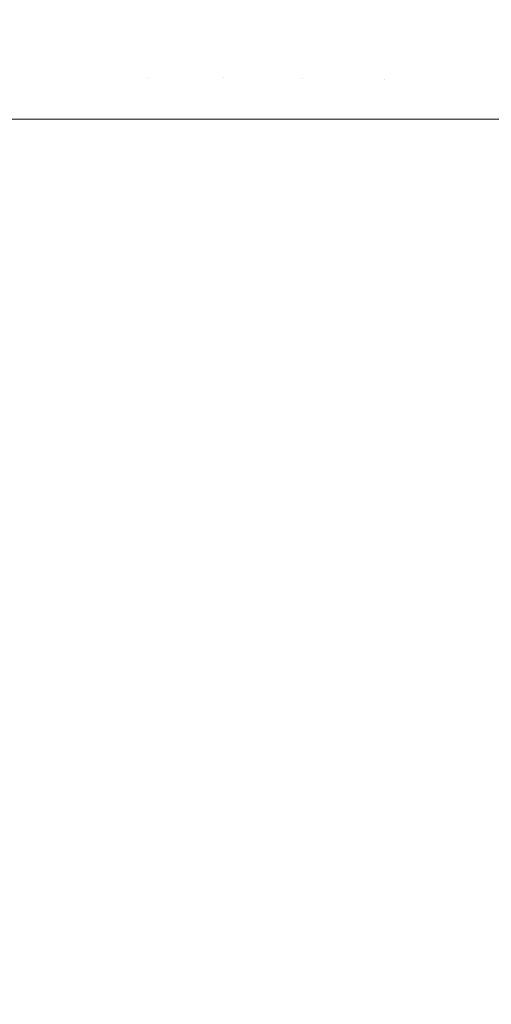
# Model space of a CAD drawing. Header units: centimetres. Extents: x -44.1 to 45.2, y 4.2 to 6.
# Tile 58 of 256: x -44.0743 to -44.0589, y 5.8713 to 5.9033. Entities that reach past the tile are written whole.
import ezdxf

# ---------------------------------------------------------------- set-up
doc = ezdxf.new("R2010")
doc.units = ezdxf.units.CM
doc.header["$LTSCALE"] = 2.54
doc.layers.add('Lucido design-1', color=7, linetype='Continuous')

# ---------------------------------------------------------------- blocks, each defined once
blk = doc.blocks.new('Gruppo-4-1')
at = {"color": 7, "linetype": 'Continuous', "lineweight": 9}
for points, invisible_edges in [([(-44.074628, 5.904386, -2312.377736), (-44.074725, 5.902932, -2312.377736), (-44.072464, 5.902889, -2312.375111), (-44.072368, 5.904322, -2312.375111)], 15), ([(-44.072368, 5.904322, -2313.069229), (-44.072464, 5.902889, -2313.069229), (-44.074725, 5.902932, -2313.066604), (-44.074628, 5.904386, -2313.066604)], 15), ([(-44.072368, 5.904322, -2312.375111), (-44.072464, 5.902889, -2312.375111), (-44.070091, 5.902844, -2312.372546), (-44.069997, 5.904254, -2312.372546)], 15), ([(-44.069997, 5.904254, -2313.071794), (-44.070091, 5.902844, -2313.071794), (-44.072464, 5.902889, -2313.069229), (-44.072368, 5.904322, -2313.069229)], 15), ([(-44.069997, 5.904254, -2312.372546), (-44.070091, 5.902844, -2312.372546), (-44.067614, 5.902797, -2312.370043), (-44.067522, 5.904183, -2312.370043)], 15), ([(-44.067522, 5.904183, -2313.074297), (-44.067614, 5.902797, -2313.074297), (-44.070091, 5.902844, -2313.071794), (-44.069997, 5.904254, -2313.071794)], 15), ([(-44.067522, 5.904183, -2312.370043), (-44.067614, 5.902797, -2312.370043), (-44.065038, 5.902748, -2312.367604), (-44.064947, 5.904109, -2312.367604)], 15), ([(-44.064947, 5.904109, -2313.076736), (-44.065038, 5.902748, -2313.076736), (-44.067614, 5.902797, -2313.074297), (-44.067522, 5.904183, -2313.074297)], 15), ([(-44.064947, 5.904109, -2312.367604), (-44.065038, 5.902748, -2312.367604), (-44.062368, 5.902698, -2312.36523), (-44.062279, 5.904032, -2312.36523)], 15), ([(-44.062279, 5.904032, -2313.079109), (-44.062368, 5.902698, -2313.079109), (-44.065038, 5.902748, -2313.076736), (-44.064947, 5.904109, -2313.076736)], 15), ([(-44.062279, 5.904032, -2312.36523), (-44.062368, 5.902698, -2312.36523), (-44.05961, 5.902645, -2312.362924), (-44.059523, 5.903953, -2312.362924)], 15), ([(-44.059523, 5.903953, -2313.081416), (-44.05961, 5.902645, -2313.081416), (-44.062368, 5.902698, -2313.079109), (-44.062279, 5.904032, -2313.079109)], 15), ([(-44.059523, 5.903953, -2312.362924), (-44.05961, 5.902645, -2312.362924), (-44.056772, 5.902592, -2312.360685), (-44.056686, 5.903872, -2312.360685)], 15), ([(-44.056686, 5.903872, -2313.083655), (-44.056772, 5.902592, -2313.083655), (-44.05961, 5.902645, -2313.081416), (-44.059523, 5.903953, -2313.081416)], 15), ([(-44.07252, 5.901478, -2312.375111), (-44.072464, 5.902889, -2312.375111), (-44.074725, 5.902932, -2312.377736), (-44.074782, 5.901499, -2312.377736)], 15), ([(-44.074782, 5.901499, -2313.066604), (-44.074725, 5.902932, -2313.066604), (-44.072464, 5.902889, -2313.069229), (-44.07252, 5.901478, -2313.069229)], 15), ([(-44.070147, 5.901456, -2312.372546), (-44.070091, 5.902844, -2312.372546), (-44.072464, 5.902889, -2312.375111), (-44.07252, 5.901478, -2312.375111)], 15), ([(-44.07252, 5.901478, -2313.069229), (-44.072464, 5.902889, -2313.069229), (-44.070091, 5.902844, -2313.071794), (-44.070147, 5.901456, -2313.071794)], 15), ([(-44.067668, 5.901433, -2312.370043), (-44.067614, 5.902797, -2312.370043), (-44.070091, 5.902844, -2312.372546), (-44.070147, 5.901456, -2312.372546)], 15), ([(-44.070147, 5.901456, -2313.071794), (-44.070091, 5.902844, -2313.071794), (-44.067614, 5.902797, -2313.074297), (-44.067668, 5.901433, -2313.074297)], 15), ([(-44.065091, 5.901408, -2312.367604), (-44.065038, 5.902748, -2312.367604), (-44.067614, 5.902797, -2312.370043), (-44.067668, 5.901433, -2312.370043)], 15), ([(-44.067668, 5.901433, -2313.074297), (-44.067614, 5.902797, -2313.074297), (-44.065038, 5.902748, -2313.076736), (-44.065091, 5.901408, -2313.076736)], 15), ([(-44.06242, 5.901383, -2312.36523), (-44.062368, 5.902698, -2312.36523), (-44.065038, 5.902748, -2312.367604), (-44.065091, 5.901408, -2312.367604)], 15), ([(-44.065091, 5.901408, -2313.076736), (-44.065038, 5.902748, -2313.076736), (-44.062368, 5.902698, -2313.079109), (-44.06242, 5.901383, -2313.079109)], 15), ([(-44.059662, 5.901357, -2312.362924), (-44.05961, 5.902645, -2312.362924), (-44.062368, 5.902698, -2312.36523), (-44.06242, 5.901383, -2312.36523)], 15), ([(-44.06242, 5.901383, -2313.079109), (-44.062368, 5.902698, -2313.079109), (-44.05961, 5.902645, -2313.081416), (-44.059662, 5.901357, -2313.081416)], 15), ([(-44.056822, 5.901331, -2312.360685), (-44.056772, 5.902592, -2312.360685), (-44.05961, 5.902645, -2312.362924), (-44.059662, 5.901357, -2312.362924)], 15), ([(-44.059662, 5.901357, -2313.081416), (-44.05961, 5.902645, -2313.081416), (-44.056772, 5.902592, -2313.083655), (-44.056822, 5.901331, -2313.083655)], 15), ([(-44.07252, 5.901478, -2313.069229), (-44.072538, 5.900089, -2313.069229), (-44.074822, 5.900089, -2313.066578), (-44.074782, 5.901499, -2313.066604)], 13), ([(-44.074782, 5.901499, -2312.377736), (-44.0748, 5.900089, -2312.377736), (-44.072538, 5.900089, -2312.375111), (-44.07252, 5.901478, -2312.375111)], 13), ([(-44.07252, 5.901478, -2312.375111), (-44.072538, 5.900089, -2312.375111), (-44.069788, 5.900089, -2312.372155), (-44.070147, 5.901456, -2312.372546)], 13), ([(-44.070147, 5.901456, -2313.071794), (-44.070158, 5.900089, -2313.071787), (-44.072538, 5.900089, -2313.069229), (-44.07252, 5.901478, -2313.069229)], 13), ([(-44.069788, 5.900089, -2313.072185), (-44.070158, 5.900089, -2313.071787), (-44.070147, 5.901456, -2313.071794)], 10), ([(-44.067668, 5.901433, -2312.370043), (-44.070147, 5.901456, -2312.372546), (-44.069788, 5.900089, -2312.372155)], 11), ([(-44.069788, 5.900089, -2313.072185), (-44.070147, 5.901456, -2313.071794), (-44.067668, 5.901433, -2313.074297)], 11), ([(-44.069788, 5.900089, -2312.372155), (-44.067674, 5.900089, -2312.370056), (-44.067668, 5.901433, -2312.370043)], 10), ([(-44.067668, 5.901433, -2313.074297), (-44.066771, 5.900089, -2313.075181), (-44.069788, 5.900089, -2313.072185)], 9), ([(-44.067668, 5.901433, -2312.370043), (-44.067674, 5.900089, -2312.370056), (-44.066771, 5.900089, -2312.369159)], 9), ([(-44.065091, 5.901408, -2312.367604), (-44.067668, 5.901433, -2312.370043), (-44.066771, 5.900089, -2312.369159)], 11), ([(-44.066771, 5.900089, -2313.075181), (-44.067668, 5.901433, -2313.074297), (-44.065091, 5.901408, -2313.076736)], 11), ([(-44.066771, 5.900089, -2312.369159), (-44.065093, 5.900089, -2312.36762), (-44.065091, 5.901408, -2312.367604)], 10), ([(-44.065091, 5.901408, -2313.076736), (-44.063461, 5.900089, -2313.078217), (-44.066771, 5.900089, -2313.075181)], 9), ([(-44.065091, 5.901408, -2312.367604), (-44.065093, 5.900089, -2312.36762), (-44.063461, 5.900089, -2312.366123)], 9), ([(-44.063461, 5.900089, -2312.366123), (-44.06242, 5.901383, -2312.36523), (-44.065091, 5.901408, -2312.367604)], 11), ([(-44.06242, 5.901383, -2313.079109), (-44.063461, 5.900089, -2313.078217), (-44.065091, 5.901408, -2313.076736)], 11), ([(-44.063461, 5.900089, -2312.366123), (-44.062425, 5.900089, -2312.365245), (-44.06242, 5.901383, -2312.36523)], 10), ([(-44.059832, 5.900089, -2313.081291), (-44.063461, 5.900089, -2313.078217), (-44.06242, 5.901383, -2313.079109)], 10), ([(-44.06242, 5.901383, -2312.36523), (-44.062425, 5.900089, -2312.365245), (-44.059832, 5.900089, -2312.363049)], 9), ([(-44.059832, 5.900089, -2312.363049), (-44.059662, 5.901357, -2312.362924), (-44.06242, 5.901383, -2312.36523)], 11), ([(-44.06242, 5.901383, -2313.079109), (-44.059662, 5.901357, -2313.081416), (-44.059832, 5.900089, -2313.081291)], 11), ([(-44.059662, 5.901357, -2312.362924), (-44.059832, 5.900089, -2312.363049), (-44.056827, 5.900089, -2312.3607), (-44.056822, 5.901331, -2312.360685)], 13), ([(-44.056822, 5.901331, -2313.083655), (-44.056827, 5.900089, -2313.08364), (-44.059832, 5.900089, -2313.081291), (-44.059662, 5.901357, -2313.081416)], 13), ([(-44.074822, 5.900089, -2313.066578), (-44.072538, 5.900089, -2313.069229), (-44.072538, 4.300089, -2313.069229), (-44.0748, 4.300089, -2313.066604)], 10), ([(-44.0748, 4.300089, -2312.377736), (-44.072538, 4.300089, -2312.375111), (-44.072538, 5.900089, -2312.375111), (-44.0748, 5.900089, -2312.377736)], 10), ([(-44.069788, 5.900089, -2312.372155), (-44.072538, 5.900089, -2312.375111), (-44.072538, 4.300089, -2312.375111), (-44.070158, 4.300089, -2312.372553)], 10), ([(-44.069788, 4.300089, -2313.072185), (-44.072538, 4.300089, -2313.069229), (-44.072538, 5.900089, -2313.069229), (-44.070158, 5.900089, -2313.071787)], 10), ([(-44.070158, 4.300089, -2312.372553), (-44.069788, 4.300089, -2312.372155), (-44.069788, 5.900089, -2312.372155)], 10), ([(-44.070158, 5.900089, -2313.071787), (-44.069788, 5.900089, -2313.072185), (-44.069788, 4.300089, -2313.072185)], 10), ([(-44.067674, 5.900089, -2312.370056), (-44.069788, 5.900089, -2312.372155), (-44.069788, 4.300089, -2312.372155), (-44.067674, 4.300089, -2312.370056)], 10), ([(-44.069788, 5.900089, -2313.072185), (-44.066771, 5.900089, -2313.075181), (-44.066771, 4.300089, -2313.075181), (-44.067674, 4.300089, -2313.074284)], 10), ([(-44.067674, 4.300089, -2313.074284), (-44.069788, 4.300089, -2313.072185), (-44.069788, 5.900089, -2313.072185)], 10), ([(-44.067674, 4.300089, -2312.370056), (-44.066771, 4.300089, -2312.369159), (-44.066771, 5.900089, -2312.369159), (-44.067674, 5.900089, -2312.370056)], 10), ([(-44.065093, 5.900089, -2312.36762), (-44.066771, 5.900089, -2312.369159), (-44.066771, 4.300089, -2312.369159), (-44.065093, 4.300089, -2312.36762)], 10), ([(-44.066771, 4.300089, -2313.075181), (-44.066771, 5.900089, -2313.075181), (-44.063461, 5.900089, -2313.078217), (-44.063461, 4.300089, -2313.078217)], 5), ([(-44.065093, 4.300089, -2312.36762), (-44.063461, 4.300089, -2312.366123), (-44.063461, 5.900089, -2312.366123), (-44.065093, 5.900089, -2312.36762)], 10), ([(-44.062425, 5.900089, -2312.365245), (-44.063461, 5.900089, -2312.366123), (-44.063461, 4.300089, -2312.366123), (-44.062425, 4.300089, -2312.365245)], 10), ([(-44.063461, 5.900089, -2313.078217), (-44.059832, 5.900089, -2313.081291), (-44.059832, 4.300089, -2313.081291), (-44.062425, 4.300089, -2313.079095)], 10), ([(-44.062425, 4.300089, -2313.079095), (-44.063461, 4.300089, -2313.078217), (-44.063461, 5.900089, -2313.078217)], 10), ([(-44.062425, 4.300089, -2312.365245), (-44.059832, 4.300089, -2312.363049), (-44.059832, 5.900089, -2312.363049), (-44.062425, 5.900089, -2312.365245)], 10), ([(-44.056827, 5.900089, -2312.3607), (-44.059832, 5.900089, -2312.363049), (-44.059832, 4.300089, -2312.363049), (-44.056827, 4.300089, -2312.3607)], 10), ([(-44.056827, 4.300089, -2313.08364), (-44.059832, 4.300089, -2313.081291), (-44.059832, 5.900089, -2313.081291), (-44.056827, 5.900089, -2313.08364)], 10)]:
    blk.add_3dface(points, dxfattribs=dict(at, invisible_edges=invisible_edges))
blk = doc.blocks.new('Gruppo-5-1')
at = {"color": 7}
blk.add_blockref('Gruppo-4-1', (0, 0), dxfattribs=at)

msp = doc.modelspace()

# ---------------------------------------------------------------- block references
at = {"layer": 'Lucido design-1', "color": 7}
msp.add_blockref('Gruppo-5-1', (0, 0), dxfattribs=at)

doc.saveas('drawing.dxf')
